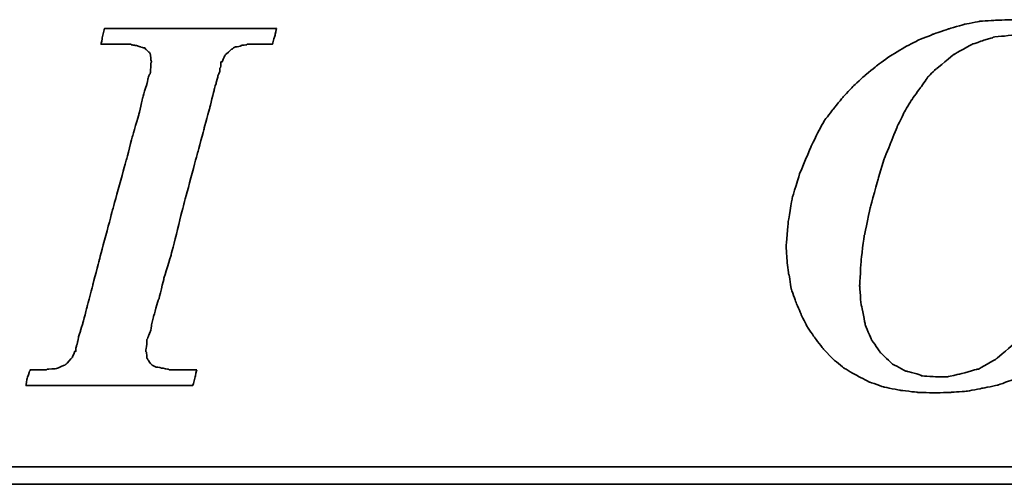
# Model space of a CAD drawing. Header units: millimetres. Extents: x 180 to 446, y 227 to 327.
# Tile 33 of 57: x 370.61 to 377.06, y 261.08 to 264.13. Entities that reach past the tile are written whole.
import ezdxf

# ---------------------------------------------------------------- set-up
doc = ezdxf.new("R2010")
doc.units = ezdxf.units.MM
doc.layers.add('DIM', color=4, linetype='Continuous')
doc.layers.add('layer 1', color=7, linetype='Continuous')

# ---------------------------------------------------------------- blocks, each defined once
blk = doc.blocks.new('TBI MOTION logo(完整正式版)')
at = {"layer": 'layer 1', "color": 22, "lineweight": 35}
for points, knots in [([(-11.34375, -6.98375), (-11.34375, -6.98375), (-10.91375, -7.43875), (-10.91375, -7.43875), (-10.91375, -7.43875), (-10.91375, -7.43875), (-10.38625, -7.87125), (-10.38625, -7.87125), (-10.38625, -7.87125), (-10.38625, -7.87125), (-9.81125, -8.20375), (-9.81125, -8.20375), (-9.81125, -8.20375), (-9.81125, -8.20375), (-9.21125, -8.51875), (-9.21125, -8.51875), (-9.21125, -8.51875), (-9.21125, -8.51875), (-8.51625, -8.75875), (-8.51625, -8.75875), (-8.51625, -8.75875), (-8.51625, -8.75875), (-7.77125, -8.90375), (-7.77125, -8.90375), (-7.77125, -8.90375), (-7.77125, -8.90375), (-6.97875, -8.99875), (-6.97875, -8.99875), (-6.97875, -8.99875), (-6.97875, -8.99875), (-6.14125, -9.02375), (-6.14125, -9.02375), (-6.14125, -9.02375), (-6.14125, -9.02375), (-5.37125, -8.99875), (-5.37125, -8.99875), (-5.37125, -8.99875), (-5.37125, -8.99875), (-4.65375, -8.94875), (-4.65375, -8.94875), (-4.65375, -8.94875), (-4.65375, -8.94875), (-3.93375, -8.80625), (-3.93375, -8.80625), (-3.93375, -8.80625), (-3.93375, -8.80625), (-3.21375, -8.66375), (-3.21375, -8.66375), (-3.21375, -8.66375), (-3.21375, -8.66375), (-2.49375, -8.39875), (-2.49375, -8.39875), (-2.49375, -8.39875), (-2.49375, -8.39875), (-1.79875, -8.13375), (-1.79875, -8.13375), (-1.79875, -8.13375), (-1.79875, -8.13375), (-1.17375, -7.84375), (-1.17375, -7.84375), (-1.17375, -7.84375), (-1.17375, -7.84375), (-0.52375, -7.46375), (-0.52375, -7.46375), (-0.52375, -7.46375), (-0.52375, -7.46375), (0.10124, -7.07875), (0.10124, -7.07875), (0.10124, -7.07875), (0.10124, -7.07875), (0.67625, -6.62375), (0.67625, -6.62375), (0.67625, -6.62375), (0.67625, -6.62375), (1.24874, -6.14375), (1.24874, -6.14375), (1.24874, -6.14375), (1.24874, -6.14375), (1.72874, -5.64125), (1.72874, -5.64125), (1.72874, -5.64125), (1.72874, -5.64125), (2.18624, -5.06375), (2.18624, -5.06375), (2.18624, -5.06375), (2.18624, -5.06375), (2.61625, -4.48874), (2.61625, -4.48874), (2.61625, -4.48874), (2.61625, -4.48874), (3.00125, -3.83874), (3.00125, -3.83874), (3.00125, -3.83874), (3.00125, -3.83874), (3.36124, -3.21374), (3.36124, -3.21374), (3.36124, -3.21374), (3.36124, -3.21374), (3.84374, -1.99125), (3.84374, -1.99125), (3.84374, -1.99125), (3.84374, -1.99125), (4.22625, -0.81875), (4.22625, -0.81875), (4.22625, -0.81875), (4.22625, -0.81875), (4.39125, 0.45624), (4.39125, 0.45624), (4.39125, 0.45624), (4.39125, 0.45624), (4.48874, 1.70124), (4.48874, 1.70124), (4.48874, 1.70124), (4.48874, 1.70124), (4.43874, 2.44625), (4.43874, 2.44625), (4.43874, 2.44625), (4.43874, 2.44625), (4.36874, 3.14125), (4.36874, 3.14125), (4.36874, 3.14125), (4.36874, 3.14125), (4.25125, 3.81125), (4.25125, 3.81125), (4.25125, 3.81125), (4.25125, 3.81125), (4.03124, 4.41125), (4.03124, 4.41125), (4.03124, 4.41125), (4.03124, 4.41125), (3.74374, 5.01125), (3.74374, 5.01125), (3.74374, 5.01125), (3.74374, 5.01125), (3.43124, 5.58875), (3.43124, 5.58875), (3.43124, 5.58875), (3.43124, 5.58875), (3.02625, 6.09125), (3.02625, 6.09125), (3.02625, 6.09125), (3.02625, 6.09125), (2.59374, 6.54875), (2.59374, 6.54875), (2.59374, 6.54875), (2.59374, 6.54875), (2.09124, 6.98125), (2.09124, 6.98125), (2.09124, 6.98125), (2.09124, 6.98125), (1.56124, 7.36625), (1.56124, 7.36625), (1.56124, 7.36625), (1.56124, 7.36625), (0.98624, 7.67625), (0.98624, 7.67625), (0.98624, 7.67625), (0.98624, 7.67625), (0.38624, 7.96375), (0.38624, 7.96375), (0.38624, 7.96375), (0.38624, 7.96375), (-0.25875, 8.15625), (-0.25875, 8.15625), (-0.25875, 8.15625), (-0.25875, 8.15625), (-0.98125, 8.30125), (-0.98125, 8.30125), (-0.98125, 8.30125), (-0.98125, 8.30125), (-1.70124, 8.37125), (-1.70124, 8.37125), (-1.70124, 8.37125), (-1.70124, 8.37125), (-2.49375, 8.39624), (-2.49375, 8.39624), (-2.49375, 8.39624), (-2.49375, 8.39624), (-3.28625, 8.37125), (-3.28625, 8.37125), (-3.28625, 8.37125), (-3.28625, 8.37125), (-4.05125, 8.32125), (-4.05125, 8.32125), (-4.05125, 8.32125), (-4.05125, 8.32125), (-4.77375, 8.18125), (-4.77375, 8.18125), (-4.77375, 8.18125), (-4.77375, 8.18125), (-5.51625, 7.96375), (-5.51625, 7.96375), (-5.51625, 7.96375), (-5.51625, 7.96375), (-6.21125, 7.72625), (-6.21125, 7.72625), (-6.21125, 7.72625), (-6.21125, 7.72625), (-6.92875, 7.43625), (-6.92875, 7.43625), (-6.92875, 7.43625), (-6.92875, 7.43625), (-7.57875, 7.10125), (-7.57875, 7.10125), (-7.57875, 7.10125), (-7.57875, 7.10125), (-8.24875, 6.69125), (-8.24875, 6.69125), (-8.24875, 6.69125), (-8.24875, 6.69125), (-8.84875, 6.26125), (-8.84875, 6.26125), (-8.84875, 6.26125), (-8.84875, 6.26125), (-9.42625, 5.78125), (-9.42625, 5.78125), (-9.42625, 5.78125), (-9.42625, 5.78125), (-9.95375, 5.30125), (-9.95375, 5.30125), (-9.95375, 5.30125), (-9.95375, 5.30125), (-10.43375, 4.79624), (-10.43375, 4.79624), (-10.43375, 4.79624), (-10.43375, 4.79624), (-10.88875, 4.22125), (-10.88875, 4.22125), (-10.88875, 4.22125), (-10.88875, 4.22125), (-11.29875, 3.69375), (-11.29875, 3.69375), (-11.29875, 3.69375), (-11.29875, 3.69375), (-11.63375, 3.09125), (-11.63375, 3.09125), (-11.63375, 3.09125), (-11.63375, 3.09125), (-11.91875, 2.49625), (-11.91875, 2.49625), (-11.91875, 2.49625), (-11.91875, 2.49625), (-12.44875, 1.24625), (-12.44875, 1.24625), (-12.44875, 1.24625), (-12.44875, 1.24625), (-12.80875, 0.06874), (-12.80875, 0.06874), (-12.80875, 0.06874), (-12.80875, 0.06874), (-12.99875, -1.07875), (-12.99875, -1.07875), (-12.99875, -1.07875), (-12.99875, -1.07875), (-13.09375, -2.18375), (-13.09375, -2.18375), (-13.09375, -2.18375), (-13.09375, -2.18375), (-13.04875, -2.85375), (-13.04875, -2.85375), (-13.04875, -2.85375), (-13.04875, -2.85375), (-12.97375, -3.50375), (-12.97375, -3.50375), (-12.97375, -3.50375), (-12.97375, -3.50375), (-12.95375, -3.50375), (-12.95375, -3.50375), (-12.95375, -3.50375), (-12.95375, -3.50375), (-12.85375, -4.17375), (-12.85375, -4.17375), (-12.85375, -4.17375), (-12.85375, -4.17375), (-12.63875, -4.77624), (-12.63875, -4.77624), (-12.63875, -4.77624), (-12.63875, -4.77624), (-12.39875, -5.35125), (-12.39875, -5.35125), (-12.39875, -5.35125), (-12.39875, -5.35125), (-12.11375, -5.92875), (-12.11375, -5.92875), (-12.11375, -5.92875), (-12.11375, -5.92875), (-11.75375, -6.45375), (-11.75375, -6.45375), (-11.75375, -6.45375), (-11.75375, -6.45375), (-11.34375, -6.98375), (-11.34375, -6.98375)], [0, 0, 0, 0, 0.01369863, 0.01369863, 0.01369863, 0.01369864, 0.02739726, 0.02739726, 0.02739726, 0.02739727, 0.04109589, 0.04109589, 0.04109589, 0.0410959, 0.05479452, 0.05479452, 0.05479452, 0.05479453, 0.06849315, 0.06849315, 0.06849315, 0.06849316, 0.08219178, 0.08219178, 0.08219178, 0.08219179, 0.09589041, 0.09589041, 0.09589041, 0.09589042, 0.10958904, 0.10958904, 0.10958904, 0.10958905, 0.12328767, 0.12328767, 0.12328767, 0.12328768, 0.1369863, 0.1369863, 0.1369863, 0.13698631, 0.15068493, 0.15068493, 0.15068493, 0.15068494, 0.16438356, 0.16438356, 0.16438356, 0.16438357, 0.17808219, 0.17808219, 0.17808219, 0.1780822, 0.19178082, 0.19178082, 0.19178082, 0.19178083, 0.20547945, 0.20547945, 0.20547945, 0.20547946, 0.21917808, 0.21917808, 0.21917808, 0.21917809, 0.23287671, 0.23287671, 0.23287671, 0.23287672, 0.24657534, 0.24657534, 0.24657534, 0.24657535, 0.26027397, 0.26027397, 0.26027397, 0.26027398, 0.2739726, 0.2739726, 0.2739726, 0.27397261, 0.28767123, 0.28767123, 0.28767123, 0.28767124, 0.30136986, 0.30136986, 0.30136986, 0.30136987, 0.31506849, 0.31506849, 0.31506849, 0.3150685, 0.32876712, 0.32876712, 0.32876712, 0.32876713, 0.34246575, 0.34246575, 0.34246575, 0.34246576, 0.35616438, 0.35616438, 0.35616438, 0.35616439, 0.36986301, 0.36986301, 0.36986301, 0.36986302, 0.38356164, 0.38356164, 0.38356164, 0.38356165, 0.39726027, 0.39726027, 0.39726027, 0.39726028, 0.4109589, 0.4109589, 0.4109589, 0.41095891, 0.42465753, 0.42465753, 0.42465753, 0.42465754, 0.43835616, 0.43835616, 0.43835616, 0.43835617, 0.45205479, 0.45205479, 0.45205479, 0.4520548, 0.46575342, 0.46575342, 0.46575342, 0.46575343, 0.47945205, 0.47945205, 0.47945205, 0.47945206, 0.49315068, 0.49315068, 0.49315068, 0.49315069, 0.50684932, 0.50684932, 0.50684932, 0.50684933, 0.52054795, 0.52054795, 0.52054795, 0.52054796, 0.53424658, 0.53424658, 0.53424658, 0.53424659, 0.54794521, 0.54794521, 0.54794521, 0.54794522, 0.56164384, 0.56164384, 0.56164384, 0.56164385, 0.57534247, 0.57534247, 0.57534247, 0.57534248, 0.5890411, 0.5890411, 0.5890411, 0.58904111, 0.60273973, 0.60273973, 0.60273973, 0.60273974, 0.61643836, 0.61643836, 0.61643836, 0.61643837, 0.63013699, 0.63013699, 0.63013699, 0.630137, 0.64383562, 0.64383562, 0.64383562, 0.64383563, 0.65753425, 0.65753425, 0.65753425, 0.65753426, 0.67123288, 0.67123288, 0.67123288, 0.67123289, 0.68493151, 0.68493151, 0.68493151, 0.68493152, 0.69863014, 0.69863014, 0.69863014, 0.69863015, 0.71232877, 0.71232877, 0.71232877, 0.71232878, 0.7260274, 0.7260274, 0.7260274, 0.72602741, 0.73972603, 0.73972603, 0.73972603, 0.73972604, 0.75342466, 0.75342466, 0.75342466, 0.75342467, 0.76712329, 0.76712329, 0.76712329, 0.7671233, 0.78082192, 0.78082192, 0.78082192, 0.78082193, 0.79452055, 0.79452055, 0.79452055, 0.79452056, 0.80821918, 0.80821918, 0.80821918, 0.80821919, 0.82191781, 0.82191781, 0.82191781, 0.82191782, 0.83561644, 0.83561644, 0.83561644, 0.83561645, 0.84931507, 0.84931507, 0.84931507, 0.84931508, 0.8630137, 0.8630137, 0.8630137, 0.86301371, 0.87671233, 0.87671233, 0.87671233, 0.87671234, 0.89041096, 0.89041096, 0.89041096, 0.89041097, 0.90410959, 0.90410959, 0.90410959, 0.9041096, 0.91780822, 0.91780822, 0.91780822, 0.91780823, 0.93150685, 0.93150685, 0.93150685, 0.93150686, 0.94520548, 0.94520548, 0.94520548, 0.94520549, 0.95890411, 0.95890411, 0.95890411, 0.95890412, 0.97260274, 0.97260274, 0.97260274, 0.97260275, 0.98630137, 0.98630137, 0.98630137, 0.98630138, 1, 1, 1, 1]), ([(-40.59125, -7.94375), (-40.59125, -7.94375), (-40.97375, -7.94375), (-40.97375, -7.94375), (-40.97375, -7.94375), (-40.97375, -7.94375), (-41.38125, -7.94375), (-41.38125, -7.94375), (-41.38125, -7.94375), (-41.38125, -7.94375), (-41.54875, -7.94375), (-41.54875, -7.94375), (-41.54875, -7.94375), (-41.54875, -7.94375), (-41.59875, -7.94375), (-41.59875, -7.94375), (-41.59875, -7.94375), (-41.59875, -7.94375), (-41.88375, -7.94375), (-41.88375, -7.94375), (-41.88375, -7.94375), (-41.88375, -7.94375), (-41.90875, -7.91875), (-41.90875, -7.91875), (-41.90875, -7.91875), (-41.90875, -7.91875), (-42.19875, -7.87125), (-42.19875, -7.87125), (-42.19875, -7.87125), (-42.19875, -7.87125), (-42.43875, -7.82375), (-42.43875, -7.82375), (-42.43875, -7.82375), (-42.43875, -7.82375), (-42.45875, -7.82375), (-42.45875, -7.82375), (-42.45875, -7.82375), (-42.45875, -7.82375), (-42.48625, -7.82375), (-42.48625, -7.82375), (-42.48625, -7.82375), (-42.48625, -7.82375), (-42.67625, -7.72375), (-42.67625, -7.72375), (-42.67625, -7.72375), (-42.67625, -7.72375), (-42.70125, -7.70375), (-42.70125, -7.70375), (-42.70125, -7.70375), (-42.70125, -7.70375), (-42.72375, -7.67875), (-42.72375, -7.67875), (-42.72375, -7.67875), (-42.72375, -7.67875), (-42.86875, -7.48875), (-42.86875, -7.48875), (-42.86875, -7.48875), (-42.86875, -7.48875), (-42.89375, -7.43875), (-42.89375, -7.43875), (-42.89375, -7.43875), (-42.89375, -7.43875), (-42.91875, -7.38875), (-42.91875, -7.38875), (-42.91875, -7.38875), (-42.91875, -7.38875), (-42.93875, -7.12875), (-42.93875, -7.12875), (-42.93875, -7.12875), (-42.93875, -7.12875), (-42.96375, -7.10375), (-42.96375, -7.10375), (-42.96375, -7.10375), (-42.96375, -7.10375), (-42.96375, -7.05375), (-42.96375, -7.05375), (-42.96375, -7.05375), (-42.96375, -7.05375), (-42.96375, -7.00875), (-42.96375, -7.00875), (-42.96375, -7.00875), (-42.96375, -7.00875), (-42.91875, -6.69625), (-42.91875, -6.69625), (-42.91875, -6.69625), (-42.91875, -6.69625), (-42.91875, -6.62375), (-42.91875, -6.62375), (-42.91875, -6.62375), (-42.91875, -6.62375), (-42.91875, -6.59625), (-42.91875, -6.59625), (-42.91875, -6.59625), (-42.91875, -6.59625), (-42.91875, -6.57375), (-42.91875, -6.57375), (-42.91875, -6.57375), (-42.91875, -6.57375), (-42.91875, -6.52875), (-42.91875, -6.52875), (-42.91875, -6.52875), (-42.91875, -6.52875), (-42.89375, -6.50375), (-42.89375, -6.50375), (-42.89375, -6.50375), (-42.89375, -6.50375), (-42.84375, -6.38375), (-42.84375, -6.38375), (-42.84375, -6.38375), (-42.84375, -6.38375), (-42.84375, -6.35875), (-42.84375, -6.35875), (-42.84375, -6.35875), (-42.84375, -6.35875), (-42.74625, -6.14375), (-42.74625, -6.14375), (-42.74625, -6.14375), (-42.74625, -6.14375), (-42.70125, -5.85375), (-42.70125, -5.85375), (-42.70125, -5.85375), (-42.70125, -5.85375), (-42.60375, -5.47125), (-42.60375, -5.47125), (-42.60375, -5.47125), (-42.60375, -5.47125), (-42.60375, -5.44875), (-42.60375, -5.44875), (-42.60375, -5.44875), (-42.60375, -5.44875), (-42.38875, -4.67875), (-42.38875, -4.67875), (-42.38875, -4.67875), (-42.38875, -4.67875), (-42.36375, -4.65375), (-42.36375, -4.65375), (-42.36375, -4.65375), (-42.36375, -4.65375), (-42.12375, -3.69625), (-42.12375, -3.69625), (-42.12375, -3.69625), (-42.12375, -3.69625), (-42.12375, -3.67374), (-42.12375, -3.67374), (-42.12375, -3.67374), (-42.12375, -3.67374), (-41.78875, -2.59374), (-41.78875, -2.59374), (-41.78875, -2.59374), (-41.78875, -2.59374), (-41.18875, -0.19375), (-41.18875, -0.19375), (-41.18875, -0.19375), (-41.18875, -0.19375), (-40.54375, 2.20624), (-40.54375, 2.20624), (-40.54375, 2.20624), (-40.54375, 2.20624), (-40.25375, 3.30875), (-40.25375, 3.30875), (-40.25375, 3.30875), (-40.25375, 3.30875), (-39.98875, 4.27125), (-39.98875, 4.27125), (-39.98875, 4.27125), (-39.98875, 4.27125), (-39.77375, 5.13125), (-39.77375, 5.13125), (-39.77375, 5.13125), (-39.77375, 5.13125), (-39.67875, 5.47125), (-39.67875, 5.47125), (-39.67875, 5.47125), (-39.67875, 5.47125), (-39.60375, 5.75625), (-39.60375, 5.75625), (-39.60375, 5.75625), (-39.60375, 5.75625), (-39.60375, 5.78125), (-39.60375, 5.78125), (-39.60375, 5.78125), (-39.60375, 5.78125), (-39.50875, 5.97125), (-39.50875, 5.97125), (-39.50875, 5.97125), (-39.50875, 5.97125), (-39.50875, 6.13875), (-39.50875, 6.13875), (-39.50875, 6.13875), (-39.50875, 6.13875), (-39.48625, 6.16625), (-39.48625, 6.16625), (-39.48625, 6.16625), (-39.48625, 6.16625), (-39.46125, 6.28625), (-39.46125, 6.28625), (-39.46125, 6.28625), (-39.46125, 6.28625), (-39.46125, 6.42625), (-39.46125, 6.42625), (-39.46125, 6.42625), (-39.46125, 6.42625), (-39.41375, 6.42625), (-39.41375, 6.42625), (-39.41375, 6.42625), (-39.41375, 6.42625), (-39.29375, 6.69125), (-39.29375, 6.69125), (-39.29375, 6.69125), (-39.29375, 6.69125), (-39.26875, 6.74125), (-39.26875, 6.74125), (-39.26875, 6.74125), (-39.26875, 6.74125), (-39.24375, 6.76625), (-39.24375, 6.76625), (-39.24375, 6.76625), (-39.24375, 6.76625), (-38.98375, 7.00624), (-38.98375, 7.00624), (-38.98375, 7.00624), (-38.98375, 7.00624), (-38.95625, 7.02624), (-38.95625, 7.02624), (-38.95625, 7.02624), (-38.95625, 7.02624), (-38.78875, 7.12624), (-38.78875, 7.12624), (-38.78875, 7.12624), (-38.78875, 7.12624), (-38.76375, 7.12624), (-38.76375, 7.12624), (-38.76375, 7.12624), (-38.76375, 7.12624), (-38.74375, 7.12624), (-38.74375, 7.12624), (-38.74375, 7.12624), (-38.74375, 7.12624), (-38.52875, 7.17125), (-38.52875, 7.17125), (-38.52875, 7.17125), (-38.52875, 7.17125), (-38.52875, 7.19624), (-38.52875, 7.19624), (-38.52875, 7.19624), (-38.52875, 7.19624), (-38.50375, 7.19624), (-38.50375, 7.19624), (-38.50375, 7.19624), (-38.50375, 7.19624), (-38.26125, 7.21875), (-38.26125, 7.21875), (-38.26125, 7.21875), (-38.26125, 7.21875), (-38.23875, 7.24624), (-38.23875, 7.24624), (-38.23875, 7.24624), (-38.23875, 7.24624), (-38.21625, 7.24624), (-38.21625, 7.24624), (-38.21625, 7.24624), (-38.21625, 7.24624), (-38.18875, 7.24624), (-38.18875, 7.24624), (-38.18875, 7.24624), (-38.18875, 7.24624), (-37.90375, 7.24624), (-37.90375, 7.24624), (-37.90375, 7.24624), (-37.90375, 7.24624), (-37.85375, 7.24624), (-37.85375, 7.24624), (-37.85375, 7.24624), (-37.85375, 7.24624), (-37.75875, 7.24624), (-37.75875, 7.24624), (-37.75875, 7.24624), (-37.75875, 7.24624), (-37.42375, 7.24624), (-37.42375, 7.24624), (-37.42375, 7.24624), (-37.42375, 7.24624), (-37.08875, 7.24624), (-37.08875, 7.24624), (-37.08875, 7.24624), (-37.08875, 7.24624), (-37.06375, 7.24624), (-37.06375, 7.24624), (-37.06375, 7.24624), (-37.06375, 7.24624), (-37.06375, 7.26624), (-37.06375, 7.26624), (-37.06375, 7.26624), (-37.06375, 7.26624), (-37.03875, 7.29125), (-37.03875, 7.29125), (-37.03875, 7.29125), (-37.03875, 7.29125), (-37.03875, 7.31625), (-37.03875, 7.31625), (-37.03875, 7.31625), (-37.03875, 7.31625), (-36.94125, 7.67625), (-36.94125, 7.67625), (-36.94125, 7.67625), (-36.94125, 7.67625), (-36.86875, 7.98625), (-36.86875, 7.98625), (-36.86875, 7.98625), (-36.86875, 7.98625), (-36.98875, 7.98625), (-36.98875, 7.98625), (-36.98875, 7.98625), (-36.98875, 7.98625), (-37.42375, 7.98625), (-37.42375, 7.98625), (-37.42375, 7.98625), (-37.42375, 7.98625), (-37.94875, 7.98625), (-37.94875, 7.98625), (-37.94875, 7.98625), (-37.94875, 7.98625), (-38.57375, 7.98625), (-38.57375, 7.98625), (-38.57375, 7.98625), (-38.57375, 7.98625), (-39.29375, 7.98625), (-39.29375, 7.98625), (-39.29375, 7.98625), (-39.29375, 7.98625), (-40.82875, 7.98625), (-40.82875, 7.98625), (-40.82875, 7.98625), (-40.82875, 7.98625), (-42.36375, 7.98625), (-42.36375, 7.98625), (-42.36375, 7.98625), (-42.36375, 7.98625), (-43.08375, 7.98625), (-43.08375, 7.98625), (-43.08375, 7.98625), (-43.08375, 7.98625), (-43.70875, 7.98625), (-43.70875, 7.98625), (-43.70875, 7.98625), (-43.70875, 7.98625), (-44.23375, 7.98625), (-44.23375, 7.98625), (-44.23375, 7.98625), (-44.23375, 7.98625), (-44.66875, 7.98625), (-44.66875, 7.98625), (-44.66875, 7.98625), (-44.66875, 7.98625), (-44.88375, 7.98625), (-44.88375, 7.98625), (-44.88375, 7.98625), (-44.88375, 7.98625), (-44.90875, 7.94125), (-44.90875, 7.94125), (-44.90875, 7.94125), (-44.90875, 7.94125), (-44.90875, 7.91625), (-44.90875, 7.91625), (-44.90875, 7.91625), (-44.90875, 7.91625), (-45.00375, 7.55625), (-45.00375, 7.55625), (-45.00375, 7.55625), (-45.00375, 7.55625), (-45.05375, 7.24624), (-45.05375, 7.24624), (-45.05375, 7.24624), (-45.05375, 7.24624), (-44.61875, 7.24624), (-44.61875, 7.24624), (-44.61875, 7.24624), (-44.61875, 7.24624), (-44.11375, 7.24624), (-44.11375, 7.24624), (-44.11375, 7.24624), (-44.11375, 7.24624), (-43.99375, 7.24624), (-43.99375, 7.24624), (-43.99375, 7.24624), (-43.99375, 7.24624), (-43.94625, 7.24624), (-43.94625, 7.24624), (-43.94625, 7.24624), (-43.94625, 7.24624), (-43.92374, 7.24624), (-43.92374, 7.24624), (-43.92374, 7.24624), (-43.92374, 7.24624), (-43.65875, 7.24624), (-43.65875, 7.24624), (-43.65875, 7.24624), (-43.65875, 7.24624), (-43.63875, 7.21875), (-43.63875, 7.21875), (-43.63875, 7.21875), (-43.63875, 7.21875), (-43.46875, 7.19624), (-43.46875, 7.19624), (-43.46875, 7.19624), (-43.46875, 7.19624), (-43.39875, 7.19624), (-43.39875, 7.19624), (-43.39875, 7.19624), (-43.39875, 7.19624), (-43.37125, 7.17125), (-43.37125, 7.17125), (-43.37125, 7.17125), (-43.37125, 7.17125), (-43.34875, 7.17125), (-43.34875, 7.17125), (-43.34875, 7.17125), (-43.34875, 7.17125), (-43.20375, 7.12624), (-43.20375, 7.12624), (-43.20375, 7.12624), (-43.20375, 7.12624), (-43.05875, 7.07624), (-43.05875, 7.07624), (-43.05875, 7.07624), (-43.05875, 7.07624), (-43.01375, 7.07624), (-43.01375, 7.07624), (-43.01375, 7.07624), (-43.01375, 7.07624), (-42.98875, 7.02624), (-42.98875, 7.02624), (-42.98875, 7.02624), (-42.98875, 7.02624), (-42.79875, 6.86125), (-42.79875, 6.86125), (-42.79875, 6.86125), (-42.79875, 6.86125), (-42.77375, 6.81125), (-42.77375, 6.81125), (-42.77375, 6.81125), (-42.77375, 6.81125), (-42.74625, 6.76625), (-42.74625, 6.76625), (-42.74625, 6.76625), (-42.74625, 6.76625), (-42.72375, 6.47625), (-42.72375, 6.47625), (-42.72375, 6.47625), (-42.72375, 6.47625), (-42.70125, 6.45124), (-42.70125, 6.45124), (-42.70125, 6.45124), (-42.70125, 6.45124), (-42.70125, 6.42625), (-42.70125, 6.42625), (-42.70125, 6.42625), (-42.70125, 6.42625), (-42.72375, 6.40625), (-42.72375, 6.40625), (-42.72375, 6.40625), (-42.72375, 6.40625), (-42.74625, 5.97125), (-42.74625, 5.97125), (-42.74625, 5.97125), (-42.74625, 5.97125), (-42.74625, 5.94625), (-42.74625, 5.94625), (-42.74625, 5.94625), (-42.74625, 5.94625), (-42.74625, 5.92625), (-42.74625, 5.92625), (-42.74625, 5.92625), (-42.74625, 5.92625), (-42.77375, 5.87625), (-42.77375, 5.87625), (-42.77375, 5.87625), (-42.77375, 5.87625), (-42.81875, 5.80625), (-42.81875, 5.80625), (-42.81875, 5.80625), (-42.81875, 5.80625), (-42.86875, 5.63625), (-42.86875, 5.63625), (-42.86875, 5.63625), (-42.86875, 5.63625), (-42.91875, 5.39625), (-42.91875, 5.39625), (-42.91875, 5.39625), (-42.91875, 5.39625), (-42.91875, 5.37124), (-42.91875, 5.37124), (-42.91875, 5.37124), (-42.91875, 5.37124), (-43.01375, 5.10874), (-43.01375, 5.10874), (-43.01375, 5.10874), (-43.01375, 5.10874), (-43.10875, 4.77124), (-43.10875, 4.77124), (-43.10875, 4.77124), (-43.10875, 4.77124), (-43.29875, 3.95625), (-43.29875, 3.95625), (-43.29875, 3.95625), (-43.29875, 3.95625), (-43.58875, 2.95125), (-43.58875, 2.95125), (-43.58875, 2.95125), (-43.58875, 2.95125), (-43.87375, 1.87125), (-43.87375, 1.87125), (-43.87375, 1.87125), (-43.87375, 1.87125), (-44.52625, -0.50374), (-44.52625, -0.50374), (-44.52625, -0.50374), (-44.52625, -0.50374), (-45.14875, -2.85375), (-45.14875, -2.85375), (-45.14875, -2.85375), (-45.14875, -2.85375), (-45.43375, -3.95875), (-45.43375, -3.95875), (-45.43375, -3.95875), (-45.43375, -3.95875), (-45.69875, -4.96875), (-45.69875, -4.96875), (-45.69875, -4.96875), (-45.69875, -4.96875), (-45.91375, -5.78375), (-45.91375, -5.78375), (-45.91375, -5.78375), (-45.91375, -5.78375), (-46.01375, -6.11875), (-46.01375, -6.11875), (-46.01375, -6.11875), (-46.01375, -6.11875), (-46.01375, -6.14375), (-46.01375, -6.14375), (-46.01375, -6.14375), (-46.01375, -6.14375), (-46.10875, -6.40875), (-46.10875, -6.40875), (-46.10875, -6.40875), (-46.10875, -6.40875), (-46.15375, -6.64875), (-46.15375, -6.64875), (-46.15375, -6.64875), (-46.15375, -6.64875), (-46.20375, -6.83875), (-46.20375, -6.83875), (-46.20375, -6.83875), (-46.20375, -6.83875), (-46.22875, -6.93375), (-46.22875, -6.93375), (-46.22875, -6.93375), (-46.22875, -6.93375), (-46.22875, -7.07875), (-46.22875, -7.07875), (-46.22875, -7.07875), (-46.22875, -7.07875), (-46.27375, -7.07875), (-46.27375, -7.07875), (-46.27375, -7.07875), (-46.27375, -7.07875), (-46.39375, -7.34375), (-46.39375, -7.34375), (-46.39375, -7.34375), (-46.39375, -7.34375), (-46.39375, -7.36875), (-46.39375, -7.36875), (-46.39375, -7.36875), (-46.39375, -7.36875), (-46.42125, -7.38875), (-46.42125, -7.38875), (-46.42125, -7.38875), (-46.42125, -7.38875), (-46.68375, -7.67875), (-46.68375, -7.67875), (-46.68375, -7.67875), (-46.68375, -7.67875), (-46.70875, -7.70375), (-46.70875, -7.70375), (-46.70875, -7.70375), (-46.70875, -7.70375), (-46.75375, -7.72375), (-46.75375, -7.72375), (-46.75375, -7.72375), (-46.75375, -7.72375), (-47.08875, -7.87125), (-47.08875, -7.87125), (-47.08875, -7.87125), (-47.08875, -7.87125), (-47.11625, -7.87125), (-47.11625, -7.87125), (-47.11625, -7.87125), (-47.11625, -7.87125), (-47.13875, -7.89375), (-47.13875, -7.89375), (-47.13875, -7.89375), (-47.13875, -7.89375), (-47.56875, -7.91875), (-47.56875, -7.91875), (-47.56875, -7.91875), (-47.56875, -7.91875), (-47.59625, -7.94375), (-47.59625, -7.94375), (-47.59625, -7.94375), (-47.59625, -7.94375), (-47.64375, -7.94375), (-47.64375, -7.94375), (-47.64375, -7.94375), (-47.64375, -7.94375), (-47.73625, -7.94375), (-47.73625, -7.94375), (-47.73625, -7.94375), (-47.73625, -7.94375), (-48.07375, -7.94375), (-48.07375, -7.94375), (-48.07375, -7.94375), (-48.07375, -7.94375), (-48.36125, -7.94375), (-48.36125, -7.94375), (-48.36125, -7.94375), (-48.36125, -7.94375), (-48.36125, -7.96625), (-48.36125, -7.96625), (-48.36125, -7.96625), (-48.36125, -7.96625), (-48.36125, -7.99125), (-48.36125, -7.99125), (-48.36125, -7.99125), (-48.36125, -7.99125), (-48.38875, -8.01375), (-48.38875, -8.01375), (-48.38875, -8.01375), (-48.38875, -8.01375), (-48.50875, -8.34875), (-48.50875, -8.34875), (-48.50875, -8.34875), (-48.50875, -8.34875), (-48.55375, -8.68625), (-48.55375, -8.68625), (-48.55375, -8.68625), (-48.55375, -8.68625), (-48.45875, -8.68625), (-48.45875, -8.68625), (-48.45875, -8.68625), (-48.45875, -8.68625), (-48.07375, -8.68625), (-48.07375, -8.68625), (-48.07375, -8.68625), (-48.07375, -8.68625), (-47.52375, -8.68625), (-47.52375, -8.68625), (-47.52375, -8.68625), (-47.52375, -8.68625), (-46.92375, -8.68625), (-46.92375, -8.68625), (-46.92375, -8.68625), (-46.92375, -8.68625), (-46.25375, -8.68625), (-46.25375, -8.68625), (-46.25375, -8.68625), (-46.25375, -8.68625), (-46.20375, -8.68625), (-46.20375, -8.68625), (-46.20375, -8.68625), (-46.20375, -8.68625), (-44.71375, -8.68625), (-44.71375, -8.68625), (-44.71375, -8.68625), (-44.71375, -8.68625), (-43.22875, -8.68625), (-43.22875, -8.68625), (-43.22875, -8.68625), (-43.22875, -8.68625), (-42.55875, -8.68625), (-42.55875, -8.68625), (-42.55875, -8.68625), (-42.55875, -8.68625), (-42.50875, -8.68625), (-42.50875, -8.68625), (-42.50875, -8.68625), (-42.50875, -8.68625), (-41.93375, -8.68625), (-41.93375, -8.68625), (-41.93375, -8.68625), (-41.93375, -8.68625), (-41.38125, -8.68625), (-41.38125, -8.68625), (-41.38125, -8.68625), (-41.38125, -8.68625), (-40.97375, -8.68625), (-40.97375, -8.68625), (-40.97375, -8.68625), (-40.97375, -8.68625), (-40.78125, -8.68625), (-40.78125, -8.68625), (-40.78125, -8.68625), (-40.78125, -8.68625), (-40.78125, -8.63875), (-40.78125, -8.63875), (-40.78125, -8.63875), (-40.78125, -8.63875), (-40.75875, -8.63875), (-40.75875, -8.63875), (-40.75875, -8.63875), (-40.75875, -8.63875), (-40.66375, -8.27875), (-40.66375, -8.27875), (-40.66375, -8.27875), (-40.66375, -8.27875), (-40.59125, -7.94375), (-40.59125, -7.94375)], [0, 0, 0, 0, 0.00558659, 0.00558659, 0.00558659, 0.0055866, 0.01117318, 0.01117318, 0.01117318, 0.01117319, 0.01675978, 0.01675978, 0.01675978, 0.01675979, 0.02234637, 0.02234637, 0.02234637, 0.02234638, 0.02793296, 0.02793296, 0.02793296, 0.02793297, 0.03351955, 0.03351955, 0.03351955, 0.03351956, 0.03910615, 0.03910615, 0.03910615, 0.03910616, 0.04469274, 0.04469274, 0.04469274, 0.04469275, 0.05027933, 0.05027933, 0.05027933, 0.05027934, 0.05586592, 0.05586592, 0.05586592, 0.05586593, 0.06145251, 0.06145251, 0.06145251, 0.06145252, 0.06703911, 0.06703911, 0.06703911, 0.06703912, 0.0726257, 0.0726257, 0.0726257, 0.07262571, 0.07821229, 0.07821229, 0.07821229, 0.0782123, 0.08379888, 0.08379888, 0.08379888, 0.08379889, 0.08938547, 0.08938547, 0.08938547, 0.08938548, 0.09497207, 0.09497207, 0.09497207, 0.09497208, 0.10055866, 0.10055866, 0.10055866, 0.10055867, 0.10614525, 0.10614525, 0.10614525, 0.10614526, 0.11173184, 0.11173184, 0.11173184, 0.11173185, 0.11731844, 0.11731844, 0.11731844, 0.11731845, 0.12290503, 0.12290503, 0.12290503, 0.12290504, 0.12849162, 0.12849162, 0.12849162, 0.12849163, 0.13407821, 0.13407821, 0.13407821, 0.13407822, 0.1396648, 0.1396648, 0.1396648, 0.13966481, 0.1452514, 0.1452514, 0.1452514, 0.14525141, 0.15083799, 0.15083799, 0.15083799, 0.150838, 0.15642458, 0.15642458, 0.15642458, 0.15642459, 0.16201117, 0.16201117, 0.16201117, 0.16201118, 0.16759777, 0.16759777, 0.16759777, 0.16759778, 0.17318436, 0.17318436, 0.17318436, 0.17318437, 0.17877095, 0.17877095, 0.17877095, 0.17877096, 0.18435754, 0.18435754, 0.18435754, 0.18435755, 0.18994413, 0.18994413, 0.18994413, 0.18994414, 0.19553073, 0.19553073, 0.19553073, 0.19553074, 0.20111732, 0.20111732, 0.20111732, 0.20111733, 0.20670391, 0.20670391, 0.20670391, 0.20670392, 0.2122905, 0.2122905, 0.2122905, 0.21229051, 0.21787709, 0.21787709, 0.21787709, 0.2178771, 0.22346369, 0.22346369, 0.22346369, 0.2234637, 0.22905028, 0.22905028, 0.22905028, 0.22905029, 0.23463687, 0.23463687, 0.23463687, 0.23463688, 0.24022346, 0.24022346, 0.24022346, 0.24022347, 0.24581006, 0.24581006, 0.24581006, 0.24581007, 0.25139665, 0.25139665, 0.25139665, 0.25139666, 0.25698324, 0.25698324, 0.25698324, 0.25698325, 0.26256983, 0.26256983, 0.26256983, 0.26256984, 0.26815642, 0.26815642, 0.26815642, 0.26815643, 0.27374302, 0.27374302, 0.27374302, 0.27374303, 0.27932961, 0.27932961, 0.27932961, 0.27932962, 0.2849162, 0.2849162, 0.2849162, 0.28491621, 0.29050279, 0.29050279, 0.29050279, 0.2905028, 0.29608939, 0.29608939, 0.29608939, 0.2960894, 0.30167598, 0.30167598, 0.30167598, 0.30167599, 0.30726257, 0.30726257, 0.30726257, 0.30726258, 0.31284916, 0.31284916, 0.31284916, 0.31284917, 0.31843575, 0.31843575, 0.31843575, 0.31843576, 0.32402235, 0.32402235, 0.32402235, 0.32402236, 0.32960894, 0.32960894, 0.32960894, 0.32960895, 0.33519553, 0.33519553, 0.33519553, 0.33519554, 0.34078212, 0.34078212, 0.34078212, 0.34078213, 0.34636872, 0.34636872, 0.34636872, 0.34636873, 0.35195531, 0.35195531, 0.35195531, 0.35195532, 0.3575419, 0.3575419, 0.3575419, 0.35754191, 0.36312849, 0.36312849, 0.36312849, 0.3631285, 0.36871508, 0.36871508, 0.36871508, 0.36871509, 0.37430168, 0.37430168, 0.37430168, 0.37430169, 0.37988827, 0.37988827, 0.37988827, 0.37988828, 0.38547486, 0.38547486, 0.38547486, 0.38547487, 0.39106145, 0.39106145, 0.39106145, 0.39106146, 0.39664804, 0.39664804, 0.39664804, 0.39664805, 0.40223464, 0.40223464, 0.40223464, 0.40223465, 0.40782123, 0.40782123, 0.40782123, 0.40782124, 0.41340782, 0.41340782, 0.41340782, 0.41340783, 0.41899441, 0.41899441, 0.41899441, 0.41899442, 0.42458101, 0.42458101, 0.42458101, 0.42458102, 0.4301676, 0.4301676, 0.4301676, 0.43016761, 0.43575419, 0.43575419, 0.43575419, 0.4357542, 0.44134078, 0.44134078, 0.44134078, 0.44134079, 0.44692737, 0.44692737, 0.44692737, 0.44692738, 0.45251397, 0.45251397, 0.45251397, 0.45251398, 0.45810056, 0.45810056, 0.45810056, 0.45810057, 0.46368715, 0.46368715, 0.46368715, 0.46368716, 0.46927374, 0.46927374, 0.46927374, 0.46927375, 0.47486034, 0.47486034, 0.47486034, 0.47486035, 0.48044693, 0.48044693, 0.48044693, 0.48044694, 0.48603352, 0.48603352, 0.48603352, 0.48603353, 0.49162011, 0.49162011, 0.49162011, 0.49162012, 0.4972067, 0.4972067, 0.4972067, 0.49720671, 0.5027933, 0.5027933, 0.5027933, 0.50279331, 0.50837989, 0.50837989, 0.50837989, 0.5083799, 0.51396648, 0.51396648, 0.51396648, 0.51396649, 0.51955307, 0.51955307, 0.51955307, 0.51955308, 0.52513966, 0.52513966, 0.52513966, 0.52513967, 0.53072626, 0.53072626, 0.53072626, 0.53072627, 0.53631285, 0.53631285, 0.53631285, 0.53631286, 0.54189944, 0.54189944, 0.54189944, 0.54189945, 0.54748603, 0.54748603, 0.54748603, 0.54748604, 0.55307263, 0.55307263, 0.55307263, 0.55307264, 0.55865922, 0.55865922, 0.55865922, 0.55865923, 0.56424581, 0.56424581, 0.56424581, 0.56424582, 0.5698324, 0.5698324, 0.5698324, 0.56983241, 0.57541899, 0.57541899, 0.57541899, 0.575419, 0.58100559, 0.58100559, 0.58100559, 0.5810056, 0.58659218, 0.58659218, 0.58659218, 0.58659219, 0.59217877, 0.59217877, 0.59217877, 0.59217878, 0.59776536, 0.59776536, 0.59776536, 0.59776537, 0.60335196, 0.60335196, 0.60335196, 0.60335197, 0.60893855, 0.60893855, 0.60893855, 0.60893856, 0.61452514, 0.61452514, 0.61452514, 0.61452515, 0.62011173, 0.62011173, 0.62011173, 0.62011174, 0.62569832, 0.62569832, 0.62569832, 0.62569833, 0.63128492, 0.63128492, 0.63128492, 0.63128493, 0.63687151, 0.63687151, 0.63687151, 0.63687152, 0.6424581, 0.6424581, 0.6424581, 0.64245811, 0.64804469, 0.64804469, 0.64804469, 0.6480447, 0.65363128, 0.65363128, 0.65363128, 0.65363129, 0.65921788, 0.65921788, 0.65921788, 0.65921789, 0.66480447, 0.66480447, 0.66480447, 0.66480448, 0.67039106, 0.67039106, 0.67039106, 0.67039107, 0.67597765, 0.67597765, 0.67597765, 0.67597766, 0.68156425, 0.68156425, 0.68156425, 0.68156426, 0.68715084, 0.68715084, 0.68715084, 0.68715085, 0.69273743, 0.69273743, 0.69273743, 0.69273744, 0.69832402, 0.69832402, 0.69832402, 0.69832403, 0.70391061, 0.70391061, 0.70391061, 0.70391062, 0.70949721, 0.70949721, 0.70949721, 0.70949722, 0.7150838, 0.7150838, 0.7150838, 0.71508381, 0.72067039, 0.72067039, 0.72067039, 0.7206704, 0.72625698, 0.72625698, 0.72625698, 0.72625699, 0.73184358, 0.73184358, 0.73184358, 0.73184359, 0.73743017, 0.73743017, 0.73743017, 0.73743018, 0.74301676, 0.74301676, 0.74301676, 0.74301677, 0.74860335, 0.74860335, 0.74860335, 0.74860336, 0.75418994, 0.75418994, 0.75418994, 0.75418995, 0.75977654, 0.75977654, 0.75977654, 0.75977655, 0.76536313, 0.76536313, 0.76536313, 0.76536314, 0.77094972, 0.77094972, 0.77094972, 0.77094973, 0.77653631, 0.77653631, 0.77653631, 0.77653632, 0.78212291, 0.78212291, 0.78212291, 0.78212292, 0.7877095, 0.7877095, 0.7877095, 0.78770951, 0.79329609, 0.79329609, 0.79329609, 0.7932961, 0.79888268, 0.79888268, 0.79888268, 0.79888269, 0.80446927, 0.80446927, 0.80446927, 0.80446928, 0.81005587, 0.81005587, 0.81005587, 0.81005588, 0.81564246, 0.81564246, 0.81564246, 0.81564247, 0.82122905, 0.82122905, 0.82122905, 0.82122906, 0.82681564, 0.82681564, 0.82681564, 0.82681565, 0.83240223, 0.83240223, 0.83240223, 0.83240224, 0.83798883, 0.83798883, 0.83798883, 0.83798884, 0.84357542, 0.84357542, 0.84357542, 0.84357543, 0.84916201, 0.84916201, 0.84916201, 0.84916202, 0.8547486, 0.8547486, 0.8547486, 0.85474861, 0.8603352, 0.8603352, 0.8603352, 0.86033521, 0.86592179, 0.86592179, 0.86592179, 0.8659218, 0.87150838, 0.87150838, 0.87150838, 0.87150839, 0.87709497, 0.87709497, 0.87709497, 0.87709498, 0.88268156, 0.88268156, 0.88268156, 0.88268157, 0.88826816, 0.88826816, 0.88826816, 0.88826817, 0.89385475, 0.89385475, 0.89385475, 0.89385476, 0.89944134, 0.89944134, 0.89944134, 0.89944135, 0.90502793, 0.90502793, 0.90502793, 0.90502794, 0.91061453, 0.91061453, 0.91061453, 0.91061454, 0.91620112, 0.91620112, 0.91620112, 0.91620113, 0.92178771, 0.92178771, 0.92178771, 0.92178772, 0.9273743, 0.9273743, 0.9273743, 0.92737431, 0.93296089, 0.93296089, 0.93296089, 0.9329609, 0.93854749, 0.93854749, 0.93854749, 0.9385475, 0.94413408, 0.94413408, 0.94413408, 0.94413409, 0.94972067, 0.94972067, 0.94972067, 0.94972068, 0.95530726, 0.95530726, 0.95530726, 0.95530727, 0.96089385, 0.96089385, 0.96089385, 0.96089386, 0.96648045, 0.96648045, 0.96648045, 0.96648046, 0.97206704, 0.97206704, 0.97206704, 0.97206705, 0.97765363, 0.97765363, 0.97765363, 0.97765364, 0.98324022, 0.98324022, 0.98324022, 0.98324023, 0.98882682, 0.98882682, 0.98882682, 0.98882683, 0.99441341, 0.99441341, 0.99441341, 0.99441342, 1, 1, 1, 1]), ([(-8.77875, 1.03124), (-8.77875, 1.03124), (-8.51625, 1.89625), (-8.51625, 1.89625), (-8.51625, 1.89625), (-8.51625, 1.89625), (-8.20375, 2.66375), (-8.20375, 2.66375), (-8.20375, 2.66375), (-8.20375, 2.66375), (-7.91625, 3.38125), (-7.91625, 3.38125), (-7.91625, 3.38125), (-7.91625, 3.38125), (-7.91625, 3.40624), (-7.91625, 3.40624), (-7.91625, 3.40624), (-7.91625, 3.40624), (-7.57875, 4.07624), (-7.57875, 4.07624), (-7.57875, 4.07624), (-7.57875, 4.07624), (-7.24375, 4.65125), (-7.24375, 4.65125), (-7.24375, 4.65125), (-7.24375, 4.65125), (-7.21875, 4.65125), (-7.21875, 4.65125), (-7.21875, 4.65125), (-7.21875, 4.65125), (-7.21875, 4.67624), (-7.21875, 4.67624), (-7.21875, 4.67624), (-7.21875, 4.67624), (-6.83625, 5.20375), (-6.83625, 5.20375), (-6.83625, 5.20375), (-6.83625, 5.20375), (-6.49875, 5.68625), (-6.49875, 5.68625), (-6.49875, 5.68625), (-6.49875, 5.68625), (-6.49875, 5.70625), (-6.49875, 5.70625), (-6.49875, 5.70625), (-6.49875, 5.70625), (-6.11625, 6.09125), (-6.11625, 6.09125), (-6.11625, 6.09125), (-6.11625, 6.09125), (-6.09125, 6.09125), (-6.09125, 6.09125), (-6.09125, 6.09125), (-6.09125, 6.09125), (-5.27375, 6.76625), (-5.27375, 6.76625), (-5.27375, 6.76625), (-5.27375, 6.76625), (-5.24875, 6.76625), (-5.24875, 6.76625), (-5.24875, 6.76625), (-5.24875, 6.76625), (-5.24875, 6.78625), (-5.24875, 6.78625), (-5.24875, 6.78625), (-5.24875, 6.78625), (-4.38875, 7.26624), (-4.38875, 7.26624), (-4.38875, 7.26624), (-4.38875, 7.26624), (-4.36125, 7.26624), (-4.36125, 7.26624), (-4.36125, 7.26624), (-4.36125, 7.26624), (-3.93375, 7.41125), (-3.93375, 7.41125), (-3.93375, 7.41125), (-3.93375, 7.41125), (-3.47375, 7.55625), (-3.47375, 7.55625), (-3.47375, 7.55625), (-3.47375, 7.55625), (-3.45375, 7.55625), (-3.45375, 7.55625), (-3.45375, 7.55625), (-3.45375, 7.55625), (-3.42875, 7.58124), (-3.42875, 7.58124), (-3.42875, 7.58124), (-3.42875, 7.58124), (-2.97375, 7.62625), (-2.97375, 7.62625), (-2.97375, 7.62625), (-2.97375, 7.62625), (-2.49375, 7.67625), (-2.49375, 7.67625), (-2.49375, 7.67625), (-2.49375, 7.67625), (-2.46875, 7.67625), (-2.46875, 7.67625), (-2.46875, 7.67625), (-2.46875, 7.67625), (-1.70124, 7.58124), (-1.70124, 7.58124), (-1.70124, 7.58124), (-1.70124, 7.58124), (-1.67875, 7.55625), (-1.67875, 7.55625), (-1.67875, 7.55625), (-1.67875, 7.55625), (-1.65375, 7.55625), (-1.65375, 7.55625), (-1.65375, 7.55625), (-1.65375, 7.55625), (-1.03125, 7.36625), (-1.03125, 7.36625), (-1.03125, 7.36625), (-1.03125, 7.36625), (-1.00625, 7.36625), (-1.00625, 7.36625), (-1.00625, 7.36625), (-1.00625, 7.36625), (-0.43124, 7.02624), (-0.43124, 7.02624), (-0.43124, 7.02624), (-0.43124, 7.02624), (-0.40625, 7.00624), (-0.40625, 7.00624), (-0.40625, 7.00624), (-0.40625, 7.00624), (0.12124, 6.57124), (0.12124, 6.57124), (0.12124, 6.57124), (0.12124, 6.57124), (0.14624, 6.54875), (0.14624, 6.54875), (0.14624, 6.54875), (0.14624, 6.54875), (0.17124, 6.52375), (0.17124, 6.52375), (0.17124, 6.52375), (0.17124, 6.52375), (0.55625, 5.89875), (0.55625, 5.89875), (0.55625, 5.89875), (0.55625, 5.89875), (0.55625, 5.87625), (0.55625, 5.87625), (0.55625, 5.87625), (0.55625, 5.87625), (0.84124, 5.15625), (0.84124, 5.15625), (0.84124, 5.15625), (0.84124, 5.15625), (0.84124, 5.13125), (0.84124, 5.13125), (0.84124, 5.13125), (0.84124, 5.13125), (1.03624, 4.31875), (1.03624, 4.31875), (1.03624, 4.31875), (1.03624, 4.31875), (1.05624, 4.31875), (1.05624, 4.31875), (1.05624, 4.31875), (1.05624, 4.31875), (1.05624, 4.29125), (1.05624, 4.29125), (1.05624, 4.29125), (1.05624, 4.29125), (1.10625, 3.33125), (1.10625, 3.33125), (1.10625, 3.33125), (1.10625, 3.33125), (1.10625, 3.30875), (1.10625, 3.30875), (1.10625, 3.30875), (1.10625, 3.30875), (1.05624, 2.20624), (1.05624, 2.20624), (1.05624, 2.20624), (1.05624, 2.20624), (1.05624, 2.18124), (1.05624, 2.18124), (1.05624, 2.18124), (1.05624, 2.18124), (0.86624, 0.93624), (0.86624, 0.93624), (0.86624, 0.93624), (0.86624, 0.93624), (0.84124, 0.93624), (0.84124, 0.93624), (0.84124, 0.93624), (0.84124, 0.93624), (0.55625, -0.45874), (0.55625, -0.45874), (0.55625, -0.45874), (0.55625, -0.45874), (0.12124, -1.99125), (0.12124, -1.99125), (0.12124, -1.99125), (0.12124, -1.99125), (0.12124, -2.01874), (0.12124, -2.01874), (0.12124, -2.01874), (0.12124, -2.01874), (-0.13874, -2.78375), (-0.13874, -2.78375), (-0.13874, -2.78375), (-0.13874, -2.78375), (-0.43124, -3.50375), (-0.43124, -3.50375), (-0.43124, -3.50375), (-0.43124, -3.50375), (-0.69375, -4.19875), (-0.69375, -4.19875), (-0.69375, -4.19875), (-0.69375, -4.19875), (-0.69375, -4.22375), (-0.69375, -4.22375), (-0.69375, -4.22375), (-0.69375, -4.22375), (-0.98125, -4.82374), (-0.98125, -4.82374), (-0.98125, -4.82374), (-0.98125, -4.82374), (-1.00625, -4.82374), (-1.00625, -4.82374), (-1.00625, -4.82374), (-1.00625, -4.82374), (-1.33875, -5.35125), (-1.33875, -5.35125), (-1.33875, -5.35125), (-1.33875, -5.35125), (-1.67875, -5.87875), (-1.67875, -5.87875), (-1.67875, -5.87875), (-1.67875, -5.87875), (-1.67875, -5.90375), (-1.67875, -5.90375), (-1.67875, -5.90375), (-1.67875, -5.90375), (-2.05875, -6.35875), (-2.05875, -6.35875), (-2.05875, -6.35875), (-2.05875, -6.35875), (-2.08375, -6.38375), (-2.08375, -6.38375), (-2.08375, -6.38375), (-2.08375, -6.38375), (-2.46875, -6.74375), (-2.46875, -6.74375), (-2.46875, -6.74375), (-2.46875, -6.74375), (-3.25875, -7.41625), (-3.25875, -7.41625), (-3.25875, -7.41625), (-3.25875, -7.41625), (-3.28625, -7.43875), (-3.28625, -7.43875), (-3.28625, -7.43875), (-3.28625, -7.43875), (-4.12375, -7.91875), (-4.12375, -7.91875), (-4.12375, -7.91875), (-4.12375, -7.91875), (-4.14875, -7.91875), (-4.14875, -7.91875), (-4.14875, -7.91875), (-4.14875, -7.91875), (-4.17125, -7.91875), (-4.17125, -7.91875), (-4.17125, -7.91875), (-4.17125, -7.91875), (-5.03375, -8.15875), (-5.03375, -8.15875), (-5.03375, -8.15875), (-5.03375, -8.15875), (-5.51625, -8.25625), (-5.51625, -8.25625), (-5.51625, -8.25625), (-5.51625, -8.25625), (-5.54125, -8.27875), (-5.54125, -8.27875), (-5.54125, -8.27875), (-5.54125, -8.27875), (-5.56375, -8.27875), (-5.56375, -8.27875), (-5.56375, -8.27875), (-5.56375, -8.27875), (-5.99625, -8.27875), (-5.99625, -8.27875), (-5.99625, -8.27875), (-5.99625, -8.27875), (-6.76375, -8.23125), (-6.76375, -8.23125), (-6.76375, -8.23125), (-6.76375, -8.23125), (-6.78875, -8.23125), (-6.78875, -8.23125), (-6.78875, -8.23125), (-6.78875, -8.23125), (-6.78875, -8.20375), (-6.78875, -8.20375), (-6.78875, -8.20375), (-6.78875, -8.20375), (-7.45875, -8.01375), (-7.45875, -8.01375), (-7.45875, -8.01375), (-7.45875, -8.01375), (-7.48375, -8.01375), (-7.48375, -8.01375), (-7.48375, -8.01375), (-7.48375, -8.01375), (-7.50875, -8.01375), (-7.50875, -8.01375), (-7.50875, -8.01375), (-7.50875, -8.01375), (-8.13125, -7.67875), (-8.13125, -7.67875), (-8.13125, -7.67875), (-8.13125, -7.67875), (-8.15625, -7.65375), (-8.15625, -7.65375), (-8.15625, -7.65375), (-8.15625, -7.65375), (-8.65875, -7.17375), (-8.65875, -7.17375), (-8.65875, -7.17375), (-8.65875, -7.17375), (-8.68375, -7.14875), (-8.68375, -7.14875), (-8.68375, -7.14875), (-8.68375, -7.14875), (-9.08875, -6.57375), (-9.08875, -6.57375), (-9.08875, -6.57375), (-9.08875, -6.57375), (-9.11375, -6.54875), (-9.11375, -6.54875), (-9.11375, -6.54875), (-9.11375, -6.54875), (-9.11375, -6.52875), (-9.11375, -6.52875), (-9.11375, -6.52875), (-9.11375, -6.52875), (-9.40375, -5.85375), (-9.40375, -5.85375), (-9.40375, -5.85375), (-9.40375, -5.85375), (-9.40375, -5.82875), (-9.40375, -5.82875), (-9.40375, -5.82875), (-9.40375, -5.82875), (-9.56875, -4.96875), (-9.56875, -4.96875), (-9.56875, -4.96875), (-9.56875, -4.96875), (-9.59375, -4.94375), (-9.59375, -4.94375), (-9.59375, -4.94375), (-9.59375, -4.94375), (-9.66375, -4.03375), (-9.66375, -4.03375), (-9.66375, -4.03375), (-9.66375, -4.03375), (-9.66375, -4.00875), (-9.66375, -4.00875), (-9.66375, -4.00875), (-9.66375, -4.00875), (-9.59375, -2.85375), (-9.59375, -2.85375), (-9.59375, -2.85375), (-9.59375, -2.85375), (-9.45125, -1.65875), (-9.45125, -1.65875), (-9.45125, -1.65875), (-9.45125, -1.65875), (-9.42625, -1.63375), (-9.42625, -1.63375), (-9.42625, -1.63375), (-9.42625, -1.63375), (-9.16125, -0.33875), (-9.16125, -0.33875), (-9.16125, -0.33875), (-9.16125, -0.33875), (-8.77875, 1.00624), (-8.77875, 1.00624), (-8.77875, 1.00624), (-8.77875, 1.00624), (-8.77875, 1.03124), (-8.77875, 1.03124)], [0, 0, 0, 0, 0.01020408, 0.01020408, 0.01020408, 0.01020409, 0.02040816, 0.02040816, 0.02040816, 0.02040817, 0.03061224, 0.03061224, 0.03061224, 0.03061225, 0.04081633, 0.04081633, 0.04081633, 0.04081634, 0.05102041, 0.05102041, 0.05102041, 0.05102042, 0.06122449, 0.06122449, 0.06122449, 0.0612245, 0.07142857, 0.07142857, 0.07142857, 0.07142858, 0.08163265, 0.08163265, 0.08163265, 0.08163266, 0.09183673, 0.09183673, 0.09183673, 0.09183674, 0.10204082, 0.10204082, 0.10204082, 0.10204083, 0.1122449, 0.1122449, 0.1122449, 0.11224491, 0.12244898, 0.12244898, 0.12244898, 0.12244899, 0.13265306, 0.13265306, 0.13265306, 0.13265307, 0.14285714, 0.14285714, 0.14285714, 0.14285715, 0.15306122, 0.15306122, 0.15306122, 0.15306123, 0.16326531, 0.16326531, 0.16326531, 0.16326532, 0.17346939, 0.17346939, 0.17346939, 0.1734694, 0.18367347, 0.18367347, 0.18367347, 0.18367348, 0.19387755, 0.19387755, 0.19387755, 0.19387756, 0.20408163, 0.20408163, 0.20408163, 0.20408164, 0.21428571, 0.21428571, 0.21428571, 0.21428572, 0.2244898, 0.2244898, 0.2244898, 0.22448981, 0.23469388, 0.23469388, 0.23469388, 0.23469389, 0.24489796, 0.24489796, 0.24489796, 0.24489797, 0.25510204, 0.25510204, 0.25510204, 0.25510205, 0.26530612, 0.26530612, 0.26530612, 0.26530613, 0.2755102, 0.2755102, 0.2755102, 0.27551021, 0.28571429, 0.28571429, 0.28571429, 0.2857143, 0.29591837, 0.29591837, 0.29591837, 0.29591838, 0.30612245, 0.30612245, 0.30612245, 0.30612246, 0.31632653, 0.31632653, 0.31632653, 0.31632654, 0.32653061, 0.32653061, 0.32653061, 0.32653062, 0.33673469, 0.33673469, 0.33673469, 0.3367347, 0.34693878, 0.34693878, 0.34693878, 0.34693879, 0.35714286, 0.35714286, 0.35714286, 0.35714287, 0.36734694, 0.36734694, 0.36734694, 0.36734695, 0.37755102, 0.37755102, 0.37755102, 0.37755103, 0.3877551, 0.3877551, 0.3877551, 0.38775511, 0.39795918, 0.39795918, 0.39795918, 0.39795919, 0.40816327, 0.40816327, 0.40816327, 0.40816328, 0.41836735, 0.41836735, 0.41836735, 0.41836736, 0.42857143, 0.42857143, 0.42857143, 0.42857144, 0.43877551, 0.43877551, 0.43877551, 0.43877552, 0.44897959, 0.44897959, 0.44897959, 0.4489796, 0.45918367, 0.45918367, 0.45918367, 0.45918368, 0.46938776, 0.46938776, 0.46938776, 0.46938777, 0.47959184, 0.47959184, 0.47959184, 0.47959185, 0.48979592, 0.48979592, 0.48979592, 0.48979593, 0.5, 0.5, 0.5, 0.50000001, 0.51020408, 0.51020408, 0.51020408, 0.51020409, 0.52040816, 0.52040816, 0.52040816, 0.52040817, 0.53061224, 0.53061224, 0.53061224, 0.53061225, 0.54081633, 0.54081633, 0.54081633, 0.54081634, 0.55102041, 0.55102041, 0.55102041, 0.55102042, 0.56122449, 0.56122449, 0.56122449, 0.5612245, 0.57142857, 0.57142857, 0.57142857, 0.57142858, 0.58163265, 0.58163265, 0.58163265, 0.58163266, 0.59183673, 0.59183673, 0.59183673, 0.59183674, 0.60204082, 0.60204082, 0.60204082, 0.60204083, 0.6122449, 0.6122449, 0.6122449, 0.61224491, 0.62244898, 0.62244898, 0.62244898, 0.62244899, 0.63265306, 0.63265306, 0.63265306, 0.63265307, 0.64285714, 0.64285714, 0.64285714, 0.64285715, 0.65306122, 0.65306122, 0.65306122, 0.65306123, 0.66326531, 0.66326531, 0.66326531, 0.66326532, 0.67346939, 0.67346939, 0.67346939, 0.6734694, 0.68367347, 0.68367347, 0.68367347, 0.68367348, 0.69387755, 0.69387755, 0.69387755, 0.69387756, 0.70408163, 0.70408163, 0.70408163, 0.70408164, 0.71428571, 0.71428571, 0.71428571, 0.71428572, 0.7244898, 0.7244898, 0.7244898, 0.72448981, 0.73469388, 0.73469388, 0.73469388, 0.73469389, 0.74489796, 0.74489796, 0.74489796, 0.74489797, 0.75510204, 0.75510204, 0.75510204, 0.75510205, 0.76530612, 0.76530612, 0.76530612, 0.76530613, 0.7755102, 0.7755102, 0.7755102, 0.77551021, 0.78571429, 0.78571429, 0.78571429, 0.7857143, 0.79591837, 0.79591837, 0.79591837, 0.79591838, 0.80612245, 0.80612245, 0.80612245, 0.80612246, 0.81632653, 0.81632653, 0.81632653, 0.81632654, 0.82653061, 0.82653061, 0.82653061, 0.82653062, 0.83673469, 0.83673469, 0.83673469, 0.8367347, 0.84693878, 0.84693878, 0.84693878, 0.84693879, 0.85714286, 0.85714286, 0.85714286, 0.85714287, 0.86734694, 0.86734694, 0.86734694, 0.86734695, 0.87755102, 0.87755102, 0.87755102, 0.87755103, 0.8877551, 0.8877551, 0.8877551, 0.88775511, 0.89795918, 0.89795918, 0.89795918, 0.89795919, 0.90816327, 0.90816327, 0.90816327, 0.90816328, 0.91836735, 0.91836735, 0.91836735, 0.91836736, 0.92857143, 0.92857143, 0.92857143, 0.92857144, 0.93877551, 0.93877551, 0.93877551, 0.93877552, 0.94897959, 0.94897959, 0.94897959, 0.9489796, 0.95918367, 0.95918367, 0.95918367, 0.95918368, 0.96938776, 0.96938776, 0.96938776, 0.96938777, 0.97959184, 0.97959184, 0.97959184, 0.97959185, 0.98979592, 0.98979592, 0.98979592, 0.98979593, 1, 1, 1, 1]), ([(75.90875, -9.47875), (75.90875, -9.47875), (75.90875, -12.28625), (75.90875, -12.28625), (75.90875, -12.28625), (75.90875, -12.28625), (75.90875, -12.47875), (75.90875, -12.47875), (75.90875, -12.47875), (75.90875, -12.47875), (75.71625, -12.47875), (75.71625, -12.47875), (75.71625, -12.47875), (75.71625, -12.47875), (-88.32875, -12.47875), (-88.32875, -12.47875), (-88.32875, -12.47875), (-88.32875, -12.47875), (-88.32875, -13.29375), (-88.32875, -13.29375), (-88.32875, -13.29375), (-88.32875, -13.29375), (82.89125, -13.29375), (82.89125, -13.29375), (82.89125, -13.29375), (82.89125, -13.29375), (75.90875, -9.47875), (75.90875, -9.47875)], [0, 0, 0, 0, 0.14285714, 0.14285714, 0.14285714, 0.14285715, 0.28571429, 0.28571429, 0.28571429, 0.2857143, 0.42857143, 0.42857143, 0.42857143, 0.42857144, 0.57142857, 0.57142857, 0.57142857, 0.57142858, 0.71428571, 0.71428571, 0.71428571, 0.71428572, 0.85714286, 0.85714286, 0.85714286, 0.85714287, 1, 1, 1, 1])]:
    blk.add_open_spline(points, degree=3, knots=knots, dxfattribs=at)

msp = doc.modelspace()

# ---------------------------------------------------------------- block references
at = {"layer": 'DIM', "color": 0, "xscale": 0.1404528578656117, "yscale": 0.1404528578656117, "zscale": 0.1404528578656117}
msp.add_blockref('TBI MOTION logo(完整正式版)', (377.4703, 262.9491), dxfattribs=at)

doc.saveas('drawing.dxf')
